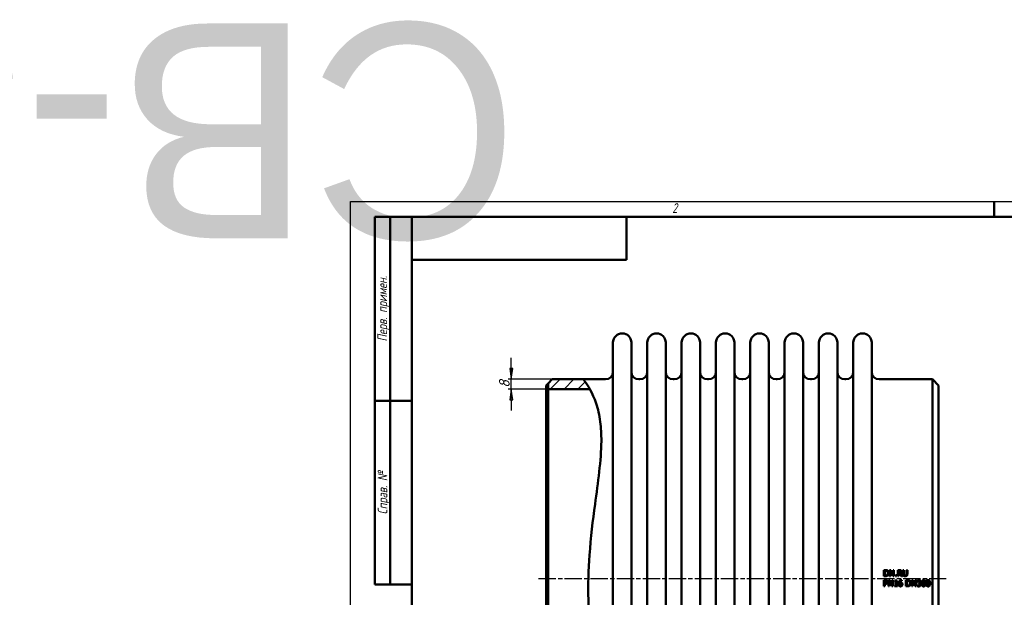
# Model space of a CAD drawing. Header units: millimetres. Extents: x -1073 to 6837, y -174 to 891.
# Tile 3 of 6: x -270 to 533, y 420 to 891. Entities that reach past the tile are written whole.
import ezdxf
from ezdxf.enums import TextEntityAlignment as Align

# ---------------------------------------------------------------- set-up
doc = ezdxf.new("R2018")
doc.units = ezdxf.units.MM
doc.header["$LTSCALE"] = 2.5
doc.linetypes.add('CHAIN', pattern=[0.7087, 0.4724, -0.0591, 0.1181, -0.0591])
for name, color, linetype, lineweight in [('Видимый контур (ГОСТ)', 7, 'Continuous', 50), ('Кромка (ГОСТ)', 7, 'Continuous', 50), ('Обозначение (ГОСТ)', 7, 'Continuous', 25), ('Осевая линия (ГОСТ)', 7, 'Continuous', 25), ('Размер (ГОСТ)', 7, 'Continuous', 25), ('Штриховка (ГОСТ)', 7, 'Continuous', 18), ('Эскизная геометрия (ГОСТ)', 7, 'Continuous', 50)]:
    doc.layers.add(name, color=color, linetype=linetype, lineweight=lineweight)
doc.styles.add('Альтернативный текст (ГОСТ)', font='arial.ttf', dxfattribs={"width": 0.8})
doc.styles.add('Обычный текст (ГОСТ)', font='GOST Common Italic.ttf')
doc.dimstyles.new('Обычный (ГОСТ)', dxfattribs={"dimscale": 2.5, "dimtxt": 3.5, "dimasz": 3.5, "dimexe": 1, "dimexo": 0, "dimgap": 0.5, "dimtad": 1, "dimtxsty": 'Обычный текст (ГОСТ)', "dimblk": 'Filled-1', "dimcen": 0.09, "dimdle": 15, "dimclrd": 256, "dimclre": 256, "dimclrt": 256, "dimazin": 2, "dimtfac": 0.714286, "dimtdec": 3, "dimtmove": 0, "dimatfit": 3, "dimfxl": 1, "dimtolj": 1, "dimlwd": 25, "dimlwe": 25, "dimarcsym": 0})

# ---------------------------------------------------------------- blocks, each defined once
blk = doc.blocks.new('Рамки ГОСТ - Рамка')
at = {"layer": 'Кромка (ГОСТ)', "lineweight": 25}
for p, q in [((0, 0), (0, 297)), ((0, 297), (420, 297))]:
    blk.add_line(p, q, dxfattribs=at)
at = {"layer": 'Кромка (ГОСТ)'}
for p, q in [((210, 292), (210, 297)), ((415, 292), (20, 292)), ((20, 292), (20, 5))]:
    blk.add_line(p, q, dxfattribs=at)
at = {"layer": 'Кромка (ГОСТ)', "insert": (105, 296.5), "char_height": 3.17, "width": 5.2328, "attachment_point": 1, "style": 'Альтернативный текст (ГОСТ)'}
blk.add_mtext('\\fGOST Common|b0|i1;{\\H3.1700;2}', dxfattribs=at)
blk = doc.blocks.new('ГОСТ - Доп. графы 2')
at = {"layer": 'Эскизная геометрия (ГОСТ)'}
for p, q in [((-12, 0), (-12, 120)), ((-12, 120), (0, 120)), ((-7, 0), (-7, 120)), ((-12, 60), (0, 60)), ((0, 0), (-12, 0))]:
    blk.add_line(p, q, dxfattribs=at)
at = {"layer": 'Обозначение (ГОСТ)', "char_height": 3.17, "attachment_point": 5, "rotation": 90, "style": 'Альтернативный текст (ГОСТ)'}
for s, insert, width in [('\\fGOST Common|b0|i1;{\\H3.1700;Перв. примен.}', (-9.19, 90.05), 60.0143), ('\\fGOST Common|b0|i1;{\\H3.1700;Справ. №}', (-9.1, 30), 59.9357)]:
    blk.add_mtext(s, dxfattribs=dict(at, insert=insert, width=width))
at = {"layer": 'Обозначение (ГОСТ)', "lineweight": 30, "flags": 17}
for tag, p in [('Первичная_применяемость', (-3.65, 90.03)), ('Справочный_номер', (-3.55, 30.02))]:
    blk.add_attdef(tag, text='', height=3.17, rotation=90, dxfattribs=at).set_placement(p, align=Align.MIDDLE_CENTER)
blk = doc.blocks.new('ГОСТ - Доп. графы 3')
at = {"layer": 'Эскизная геометрия (ГОСТ)'}
for p, q in [((0, 0), (70, 0)), ((70, 0), (70, -14)), ((70, -14), (0, -14))]:
    blk.add_line(p, q, dxfattribs=at)
at = {"layer": 'Обозначение (ГОСТ)', "lineweight": 30}
blk.add_attdef('ОБОЗНАЧЕНИЕ', text='', height=5, rotation=180, dxfattribs=at).set_placement((34.94, -6.97), align=Align.MIDDLE_CENTER)
blk = doc.blocks.new('Filled-1')
at = {"color": 0}
for p, q in [((0, 0), (-1, 0.143)), ((-1, 0.143), (-1, -0.143)), ((-1, 0), (0, 0)), ((-1, -0.143), (0, 0))]:
    blk.add_line(p, q, dxfattribs=at)
at = {"color": 0, "flags": 128}
blk.add_lwpolyline([(-1, -0.143), (0, 0), (-1, 0.143), (-1, -0.143)], dxfattribs=at)
at = {"color": 0}
blk.add_solid([(-1, -0.143), (0, 0), (-1, 0.143), (-1, -0.143)], dxfattribs=at)
blk = doc.blocks.new('*D11')
at = {"layer": 'Defpoints', "color": 0, "linetype": 'Continuous', "transparency": 16777216}
for p in [(131.11, 597.52), (164.61, 597.52), (161.11, 589.52)]:
    blk.add_point(p, dxfattribs=at)
at = {"layer": 'Размер (ГОСТ)', "linetype": 'Continuous', "lineweight": 25, "transparency": 16777216}
for p, q in [((131.11, 606.27), (131.11, 615.02)), ((164.61, 597.52), (128.61, 597.52)), ((131.11, 589.52), (131.11, 597.52)), ((161.11, 589.52), (128.61, 589.52)), ((131.11, 580.77), (131.11, 572.02))]:
    blk.add_line(p, q, dxfattribs=at)
at = {"layer": 'Размер (ГОСТ)', "linetype": 'Continuous', "lineweight": 25, "transparency": 16777216, "xscale": 8.75, "yscale": 8.75, "zscale": 8.75}
for p, rotation in [((131.11, 597.52), 270), ((131.11, 589.52), 90)]:
    blk.add_blockref('Filled-1', p, dxfattribs=dict(at, rotation=rotation))
at = {"layer": 'Размер (ГОСТ)', "linetype": 'Continuous', "lineweight": 25, "transparency": 16777216, "insert": (121.11, 590.61), "char_height": 8.75, "attachment_point": 1, "rotation": 90, "style": 'Обычный текст (ГОСТ)'}
blk.add_mtext('\\A1;8', dxfattribs=at)

msp = doc.modelspace()

# ---------------------------------------------------------------- hatches: boundary and pattern name
at = {"layer": 'Штриховка (ГОСТ)'}
h = msp.add_hatch(dxfattribs=at)
h.set_pattern_fill('ANSI31', color=256, scale=63.5, style=0)
h.set_pattern_definition([(45, (0, 0), (-5.61266, 5.61266), [])])
edge = h.paths.add_edge_path()
edge.add_spline(control_points=[(189.893, 597.516), (190.101, 597.257), (190.413, 596.868), (192.31, 594.236), (193.711, 592.206), (195.229, 589.52)], knot_values=[0, 0, 0, 0, 2.5271025, 2.5271025, 5.1731968, 5.1731968, 5.1731968, 5.1731968], degree=3, periodic=0)
edge.add_line((195.229, 589.52), (195.231, 589.516))
edge.add_line((195.231, 589.516), (161.112, 589.516))
edge.add_line((161.112, 589.516), (161.112, 594.016))
edge.add_line((161.112, 594.016), (164.612, 597.516))
edge.add_line((164.612, 597.516), (189.893, 597.516))

# ---------------------------------------------------------------- linework, layer by layer
at = {"layer": 'Видимый контур (ГОСТ)'}
for p, q in [((214.112, 242.516), (214.112, 627.516)), ((229.112, 242.516), (229.112, 627.516)), ((242.112, 242.516), (242.112, 627.516)), ((257.112, 242.516), (257.112, 627.516)), ((270.112, 242.516), (270.112, 627.516)), ((285.112, 242.516), (285.112, 627.516)), ((298.112, 242.516), (298.112, 627.516)), ((313.112, 242.516), (313.112, 627.516)), ((326.112, 242.516), (326.112, 627.516)), ((341.112, 242.516), (341.112, 627.516)), ((354.112, 242.516), (354.112, 627.516)), ((369.112, 242.516), (369.112, 627.516)), ((382.112, 242.516), (382.112, 627.516)), ((397.112, 242.516), (397.112, 627.516)), ((410.112, 242.516), (410.112, 627.516)), ((425.112, 242.516), (425.112, 627.516)), ((161.112, 594.016), (164.612, 597.516)), ((164.612, 597.516), (189.893, 597.516)), ((189.893, 597.516), (208.112, 597.516)), ((235.112, 597.516), (236.112, 597.516)), ((263.112, 597.516), (264.112, 597.516)), ((291.112, 597.516), (292.112, 597.516)), ((319.112, 597.516), (320.112, 597.516)), ((347.112, 597.516), (348.112, 597.516)), ((375.112, 597.516), (376.112, 597.516)), ((403.112, 597.516), (404.112, 597.516)), ((431.112, 597.516), (474.612, 597.516)), ((474.612, 272.516), (474.612, 597.516)), ((479.612, 592.516), (474.612, 597.516)), ((159.612, 592.516), (161.112, 594.016)), ((159.612, 277.516), (159.612, 592.516)), ((161.112, 594.016), (161.112, 276.016)), ((195.231, 589.516), (161.112, 589.516)), ((479.612, 592.516), (479.612, 277.516)), ((435.03, 441.875), (435.03, 436.875)), ((435.03, 441.875), (436.168, 441.875)), ((439.693, 441.875), (440.637, 441.875)), ((439.693, 441.875), (439.693, 436.875)), ((442.651, 437.917), (440.637, 441.875)), ((442.651, 441.875), (442.651, 437.917)), ((442.651, 441.875), (443.271, 441.875)), ((443.271, 436.875), (443.271, 441.875)), ((446.367, 441.875), (446.367, 436.875)), ((446.367, 441.875), (447.655, 441.875)), ((450.573, 441.875), (451.237, 441.875)), ((450.573, 441.875), (450.573, 438.756)), ((451.237, 438.756), (451.237, 441.875)), ((453.526, 441.875), (453.526, 438.739)), ((453.526, 441.875), (454.191, 441.875)), ((454.191, 438.756), (454.191, 441.875)), ((436.18, 436.875), (435.03, 436.875)), ((435.694, 437.451), (435.694, 441.3)), ((436.201, 441.3), (435.694, 441.3)), ((435.694, 437.451), (436.201, 437.451)), ((440.313, 436.875), (439.693, 436.875)), ((440.313, 436.875), (440.313, 441.187)), ((440.313, 441.187), (442.526, 436.875)), ((443.271, 436.875), (442.526, 436.875)), ((444.414, 437.832), (445.216, 437.832)), ((444.414, 437.832), (444.414, 436.875)), ((445.216, 436.875), (444.414, 436.875)), ((444.697, 433.659), (445.216, 433.659)), ((445.216, 436.875), (445.216, 437.832)), ((445.216, 429.154), (445.216, 433.659)), ((447.031, 436.875), (446.367, 436.875)), ((447.031, 439.42), (447.031, 441.3)), ((447.692, 441.3), (447.031, 441.3)), ((447.031, 439.42), (447.615, 439.42)), ((447.031, 436.875), (447.031, 438.865)), ((447.793, 438.865), (447.031, 438.865)), ((447.793, 438.865), (449.373, 436.875)), ((450.236, 436.875), (448.458, 439.051)), ((450.236, 436.875), (449.373, 436.875)), ((449.75, 433.023), (449.75, 433.667)), ((435.03, 433.643), (436.286, 433.643)), ((435.03, 433.643), (435.03, 428.643)), ((435.694, 428.643), (435.03, 428.643)), ((436.245, 433.068), (435.694, 433.068)), ((435.694, 431.074), (435.694, 433.068)), ((435.694, 431.074), (436.148, 431.074)), ((436.257, 430.507), (435.694, 430.507)), ((435.694, 428.643), (435.694, 430.507)), ((438.822, 433.643), (438.822, 428.643)), ((438.822, 433.643), (439.766, 433.643)), ((439.442, 428.643), (438.822, 428.643)), ((439.442, 432.954), (441.654, 428.643)), ((439.442, 428.643), (439.442, 432.954)), ((441.78, 429.684), (439.766, 433.643)), ((442.4, 428.643), (441.654, 428.643)), ((441.78, 433.643), (442.4, 433.643)), ((441.78, 433.643), (441.78, 429.684)), ((442.4, 428.643), (442.4, 433.643)), ((443.664, 432.962), (443.664, 432.505)), ((444.572, 432.505), (443.664, 432.505)), ((443.664, 429.154), (444.572, 429.154)), ((443.664, 429.154), (443.664, 428.643)), ((446.103, 428.643), (443.664, 428.643)), ((444.572, 432.505), (444.572, 429.154)), ((445.216, 429.154), (446.103, 429.154)), ((446.103, 428.643), (446.103, 429.154)), ((449.75, 433.023), (449.722, 433.023)), ((453.064, 433.643), (454.203, 433.643)), ((453.064, 433.643), (453.064, 428.643)), ((454.215, 428.643), (453.064, 428.643)), ((454.235, 433.068), (453.729, 433.068)), ((453.729, 429.218), (453.729, 433.068)), ((453.729, 429.218), (454.235, 429.218)), ((457.728, 433.643), (457.728, 428.643)), ((457.728, 433.643), (458.672, 433.643)), ((458.348, 428.643), (457.728, 428.643)), ((458.348, 432.954), (460.56, 428.643)), ((458.348, 428.643), (458.348, 432.954)), ((460.686, 429.684), (458.672, 433.643)), ((461.306, 428.643), (460.56, 428.643)), ((460.686, 433.643), (461.306, 433.643)), ((460.686, 433.643), (460.686, 429.684)), ((461.306, 428.643), (461.306, 433.643)), ((462.137, 429.555), (462.137, 428.846)), ((462.137, 429.555), (462.185, 429.555)), ((462.274, 433.441), (462.274, 432.731)), ((462.315, 432.731), (462.274, 432.731)), ((463.158, 431.633), (463.158, 431.078)), ((463.158, 431.633), (463.381, 431.633)), ((463.441, 431.078), (463.158, 431.078)), ((464.154, 431.374), (464.154, 431.423))]:
    msp.add_line(p, q, dxfattribs=at)
for centre, radius, start, end in [((221.612, 627.516), 7.5, 0, 180), ((249.612, 627.516), 7.5, 0, 180), ((277.612, 627.516), 7.5, 0, 180), ((305.612, 627.516), 7.5, 0, 180), ((333.612, 627.516), 7.5, 0, 180), ((361.612, 627.516), 7.5, 0, 180), ((389.612, 627.516), 7.5, 0, 180), ((417.612, 627.516), 7.5, 0, 180), ((208.112, 603.516), 6, 270, 0), ((235.112, 603.516), 6, 180, 270), ((236.112, 603.516), 6, 270, 0), ((263.112, 603.516), 6, 180, 270), ((264.112, 603.516), 6, 270, 0), ((291.112, 603.516), 6, 180, 270), ((292.112, 603.516), 6, 270, 0), ((319.112, 603.516), 6, 180, 270), ((320.112, 603.516), 6, 270, 0), ((347.112, 603.516), 6, 180, 270), ((348.112, 603.516), 6, 270, 0), ((375.112, 603.516), 6, 180, 270), ((376.112, 603.516), 6, 270, 0), ((403.112, 603.516), 6, 180, 270), ((404.112, 603.516), 6, 270, 0), ((431.112, 603.516), 6, 180, 270)]:
    msp.add_arc(centre, radius, start, end, dxfattribs=at)
for points, knots in [([(189.893, 597.516), (189.893, 597.516), (190.413, 596.868), (193.425, 592.69), (197.494, 586.642), (201.876, 573.398), (203.038, 568.432), (204.371, 557.954), (204.652, 552.689), (204.47, 531.287), (201.862, 513.619), (197.686, 482.3), (195.97, 468.37), (194.107, 441.978), (193.769, 429.795), (194.278, 403.57), (195.32, 389.835), (198.721, 356.81), (201.397, 338.528), (202.415, 316.26), (202.354, 310.139), (200.726, 292.357), (197.583, 284.936), (193.768, 277.803), (192.407, 275.821), (190.461, 273.18), (189.893, 272.516), (189.893, 272.516)], [0, 0, 0, 0, 2.5271025, 2.5271025, 8.2115925, 8.2115925, 10.9552687, 10.9552687, 13.3155105, 13.3155105, 19.8175993, 19.8175993, 24.5702569, 24.5702569, 28.5944598, 28.5944598, 33.2578649, 33.2578649, 40.3387282, 40.3387282, 43.3877693, 43.3877693, 50.1541318, 50.1541318, 54.037925, 54.037925, 57.8867058, 57.8867058, 57.8867058, 57.8867058]), ([(436.168, 441.875), (436.551, 441.875), (436.959, 441.853), (437.423, 441.731), (437.705, 441.645), (437.959, 441.478)], [0, 0, 0, 0, 0.11474344, 0.11474344, 0.17007818, 0.17007818, 0.17007818, 0.17007818]), ([(447.655, 441.875), (447.885, 441.875), (448.146, 441.866), (448.418, 441.822), (448.525, 441.804), (448.753, 441.714), (448.842, 441.667), (448.928, 441.612)], [0, 0, 0, 0, 0.068809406, 0.068809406, 0.082113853, 0.082113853, 0.091472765, 0.091472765, 0.091472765, 0.091472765]), ([(437.951, 437.277), (437.715, 437.128), (437.46, 437.016), (437.032, 436.925), (436.737, 436.875), (436.18, 436.875)], [0, 0, 0, 0, 0.08363635, 0.08363635, 0.13137102, 0.13137102, 0.13137102, 0.13137102]), ([(437.522, 441), (437.349, 441.102), (437.166, 441.177), (436.845, 441.256), (436.612, 441.3), (436.201, 441.3)], [0, 0, 0, 0, 0.059981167, 0.059981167, 0.099355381, 0.099355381, 0.099355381, 0.099355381]), ([(436.201, 437.451), (436.456, 437.451), (436.726, 437.469), (437.033, 437.534), (437.153, 437.561), (437.397, 437.666), (437.492, 437.72), (437.582, 437.783)], [0, 0, 0, 0, 0.07664755, 0.07664755, 0.09394151, 0.09394151, 0.10620932, 0.10620932, 0.10620932, 0.10620932]), ([(438.279, 439.38), (438.279, 439.672), (438.242, 439.973), (438.078, 440.402), (437.998, 440.547), (437.788, 440.806), (437.664, 440.913), (437.522, 441)], [0, 0, 0, 0, 0.08792006, 0.08792006, 0.13777371, 0.13777371, 0.18763883, 0.18763883, 0.18763883, 0.18763883]), ([(437.582, 437.783), (437.744, 437.892), (437.88, 438.028), (438.11, 438.379), (438.173, 438.568), (438.26, 438.93), (438.279, 439.159), (438.279, 439.38)], [0, 0, 0, 0, 0.05856923, 0.05856923, 0.12605131, 0.12605131, 0.22465391, 0.22465391, 0.22465391, 0.22465391]), ([(438.972, 439.371), (438.972, 439.016), (438.916, 438.668), (438.7, 438.122), (438.582, 437.913), (438.302, 437.553), (438.139, 437.401), (437.951, 437.277)], [0, 0, 0, 0, 0.1066342, 0.1066342, 0.17603965, 0.17603965, 0.24381828, 0.24381828, 0.24381828, 0.24381828]), ([(437.959, 441.478), (438.201, 441.318), (438.403, 441.118), (438.669, 440.718), (438.788, 440.502), (438.943, 439.93), (438.972, 439.649), (438.972, 439.371)], [0, 0, 0, 0, 0.08703254, 0.08703254, 0.14412692, 0.14412692, 0.19447298, 0.19447298, 0.19447298, 0.19447298]), ([(443.664, 432.962), (443.878, 432.962), (444.097, 432.981), (444.391, 433.081), (444.453, 433.127), (444.53, 433.191), (444.569, 433.24), (444.628, 433.346), (444.649, 433.402), (444.682, 433.523), (444.692, 433.592), (444.697, 433.659)], [0, 0, 0, 0, 0.06412369, 0.06412369, 0.10704989, 0.10704989, 0.1813391, 0.1813391, 0.24997709, 0.24997709, 0.32939378, 0.32939378, 0.32939378, 0.32939378]), ([(447.489, 432.93), (447.634, 433.133), (447.811, 433.299), (448.151, 433.51), (448.322, 433.598), (448.758, 433.714), (448.971, 433.736), (449.183, 433.736)], [0, 0, 0, 0, 0.07464925, 0.07464925, 0.12002932, 0.12002932, 0.16025514, 0.16025514, 0.16025514, 0.16025514]), ([(447.615, 439.42), (447.786, 439.42), (447.963, 439.434), (448.166, 439.478), (448.249, 439.498), (448.408, 439.583), (448.466, 439.627), (448.518, 439.679)], [0, 0, 0, 0, 0.051494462, 0.051494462, 0.062086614, 0.062086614, 0.069427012, 0.069427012, 0.069427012, 0.069427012]), ([(448.486, 441.13), (448.393, 441.191), (448.29, 441.231), (448.06, 441.284), (447.901, 441.3), (447.692, 441.3)], [0, 0, 0, 0, 0.033325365, 0.033325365, 0.07093331, 0.07093331, 0.07093331, 0.07093331]), ([(449.495, 440.518), (449.495, 440.307), (449.464, 440.098), (449.35, 439.814), (449.27, 439.641), (449.01, 439.37), (448.914, 439.293), (448.699, 439.155), (448.581, 439.097), (448.458, 439.051)], [0, 0, 0, 0, 0.06330903, 0.06330903, 0.09183481, 0.09183481, 0.10584417, 0.10584417, 0.12075867, 0.12075867, 0.12075867, 0.12075867]), ([(448.802, 440.465), (448.802, 440.59), (448.783, 440.714), (448.715, 440.877), (448.685, 440.936), (448.592, 441.048), (448.542, 441.092), (448.486, 441.13)], [0, 0, 0, 0, 0.037338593, 0.037338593, 0.053084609, 0.053084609, 0.066758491, 0.066758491, 0.066758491, 0.066758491]), ([(448.518, 439.679), (448.599, 439.756), (448.662, 439.845), (448.737, 440.013), (448.761, 440.091), (448.795, 440.277), (448.802, 440.372), (448.802, 440.465)], [0, 0, 0, 0, 0.033330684, 0.033330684, 0.055279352, 0.055279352, 0.076885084, 0.076885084, 0.076885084, 0.076885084]), ([(448.928, 441.612), (449.071, 441.52), (449.192, 441.404), (449.373, 441.14), (449.417, 441.028), (449.481, 440.798), (449.495, 440.657), (449.495, 440.518)], [0, 0, 0, 0, 0.05110234, 0.05110234, 0.09632656, 0.09632656, 0.15877436, 0.15877436, 0.15877436, 0.15877436]), ([(449.183, 433.736), (449.287, 433.736), (449.392, 433.732), (449.546, 433.714), (449.648, 433.701), (449.75, 433.667)], [0, 0, 0, 0, 0.03113558, 0.03113558, 0.046641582, 0.046641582, 0.046641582, 0.046641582]), ([(451.051, 437.232), (450.914, 437.366), (450.809, 437.522), (450.671, 437.853), (450.573, 438.164), (450.573, 438.756)], [0, 0, 0, 0, 0.05743712, 0.05743712, 0.10763161, 0.10763161, 0.10763161, 0.10763161]), ([(452.38, 436.77), (452.121, 436.77), (451.854, 436.8), (451.517, 436.918), (451.412, 436.964), (451.213, 437.088), (451.128, 437.155), (451.051, 437.232)], [0, 0, 0, 0, 0.07747912, 0.07747912, 0.10688247, 0.10688247, 0.13251228, 0.13251228, 0.13251228, 0.13251228]), ([(451.237, 438.756), (451.237, 438.576), (451.246, 438.375), (451.287, 438.143), (451.304, 438.058), (451.371, 437.885), (451.408, 437.814), (451.452, 437.747)], [0, 0, 0, 0, 0.053834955, 0.053834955, 0.070571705, 0.070571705, 0.083377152, 0.083377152, 0.083377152, 0.083377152]), ([(451.452, 437.747), (451.513, 437.654), (451.589, 437.577), (451.797, 437.438), (451.916, 437.399), (452.126, 437.348), (452.254, 437.337), (452.38, 437.337)], [0, 0, 0, 0, 0.03318833, 0.03318833, 0.07501004, 0.07501004, 0.13309336, 0.13309336, 0.13309336, 0.13309336]), ([(452.38, 437.337), (452.567, 437.337), (452.754, 437.365), (452.983, 437.461), (453.065, 437.5), (453.212, 437.618), (453.266, 437.678), (453.312, 437.747)], [0, 0, 0, 0, 0.05630904, 0.05630904, 0.074135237, 0.074135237, 0.087847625, 0.087847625, 0.087847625, 0.087847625]), ([(453.713, 437.232), (453.567, 437.089), (453.4, 436.98), (453.063, 436.844), (452.812, 436.77), (452.38, 436.77)], [0, 0, 0, 0, 0.06113108, 0.06113108, 0.10911118, 0.10911118, 0.10911118, 0.10911118]), ([(453.312, 437.747), (453.395, 437.872), (453.45, 438.01), (453.497, 438.243), (453.526, 438.419), (453.526, 438.739)], [0, 0, 0, 0, 0.045202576, 0.045202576, 0.071507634, 0.071507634, 0.071507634, 0.071507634]), ([(454.191, 438.756), (454.191, 438.486), (454.17, 438.2), (454.077, 437.818), (454.034, 437.686), (453.893, 437.432), (453.811, 437.326), (453.713, 437.232)], [0, 0, 0, 0, 0.08094, 0.08094, 0.11777788, 0.11777788, 0.14989497, 0.14989497, 0.14989497, 0.14989497]), ([(462.274, 433.441), (462.441, 433.53), (462.656, 433.599), (462.992, 433.685), (463.262, 433.748), (463.579, 433.748)], [0, 0, 0, 0, 0.056746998, 0.056746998, 0.090511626, 0.090511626, 0.090511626, 0.090511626]), ([(463.579, 433.748), (463.776, 433.748), (463.983, 433.731), (464.317, 433.64), (464.477, 433.575), (464.633, 433.465)], [0, 0, 0, 0, 0.05895231, 0.05895231, 0.10376717, 0.10376717, 0.10376717, 0.10376717]), ([(465.844, 431.139), (465.844, 431.593), (465.877, 432.105), (466.086, 432.876), (466.198, 433.072), (466.386, 433.335), (466.506, 433.451), (466.763, 433.611), (466.884, 433.661), (467.153, 433.73), (467.299, 433.744), (467.445, 433.744)], [0, 0, 0, 0, 0.13619233, 0.13619233, 0.23847324, 0.23847324, 0.3518096, 0.3518096, 0.44000268, 0.44000268, 0.53699736, 0.53699736, 0.53699736, 0.53699736]), ([(467.445, 433.744), (467.647, 433.744), (467.849, 433.715), (468.19, 433.577), (468.324, 433.488), (468.54, 433.274), (468.641, 433.14), (468.862, 432.681), (468.936, 432.373), (469.025, 431.774), (469.041, 431.452), (469.041, 431.143)], [0, 0, 0, 0, 0.06078576, 0.06078576, 0.11014057, 0.11014057, 0.15190609, 0.15190609, 0.21032931, 0.21032931, 0.2712762, 0.2712762, 0.2712762, 0.2712762]), ([(469.596, 431.139), (469.596, 431.593), (469.629, 432.105), (469.838, 432.876), (469.95, 433.072), (470.138, 433.335), (470.258, 433.451), (470.515, 433.611), (470.636, 433.661), (470.905, 433.73), (471.051, 433.744), (471.197, 433.744)], [0, 0, 0, 0, 0.13619233, 0.13619233, 0.23847324, 0.23847324, 0.3518096, 0.3518096, 0.44000268, 0.44000268, 0.53699736, 0.53699736, 0.53699736, 0.53699736]), ([(471.197, 433.744), (471.399, 433.744), (471.601, 433.715), (471.942, 433.577), (472.076, 433.488), (472.292, 433.274), (472.393, 433.14), (472.614, 432.681), (472.688, 432.373), (472.777, 431.774), (472.793, 431.452), (472.793, 431.143)], [0, 0, 0, 0, 0.06078576, 0.06078576, 0.11014057, 0.11014057, 0.15190609, 0.15190609, 0.21032931, 0.21032931, 0.2712762, 0.2712762, 0.2712762, 0.2712762]), ([(436.148, 431.074), (436.376, 431.074), (436.611, 431.089), (436.849, 431.151), (436.936, 431.177), (437.098, 431.269), (437.159, 431.317), (437.214, 431.374)], [0, 0, 0, 0, 0.068295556, 0.068295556, 0.084980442, 0.084980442, 0.097057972, 0.097057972, 0.097057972, 0.097057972]), ([(437.137, 432.877), (437.036, 432.944), (436.924, 432.989), (436.618, 433.061), (436.388, 433.068), (436.245, 433.068)], [0, 0, 0, 0, 0.036331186, 0.036331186, 0.09438701, 0.09438701, 0.09438701, 0.09438701]), ([(437.752, 431.026), (437.588, 430.864), (437.398, 430.741), (437.036, 430.595), (436.762, 430.507), (436.257, 430.507)], [0, 0, 0, 0, 0.06912956, 0.06912956, 0.11735068, 0.11735068, 0.11735068, 0.11735068]), ([(436.286, 433.643), (436.532, 433.643), (436.803, 433.626), (437.183, 433.538), (437.389, 433.474), (437.594, 433.331)], [0, 0, 0, 0, 0.07387197, 0.07387197, 0.11666222, 0.11666222, 0.11666222, 0.11666222]), ([(437.497, 432.116), (437.497, 432.257), (437.477, 432.399), (437.395, 432.601), (437.357, 432.665), (437.259, 432.784), (437.201, 432.834), (437.137, 432.877)], [0, 0, 0, 0, 0.042343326, 0.042343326, 0.065313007, 0.065313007, 0.0886405, 0.0886405, 0.0886405, 0.0886405]), ([(437.214, 431.374), (437.302, 431.462), (437.374, 431.563), (437.462, 431.777), (437.497, 431.913), (437.497, 432.116)], [0, 0, 0, 0, 0.037444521, 0.037444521, 0.069296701, 0.069296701, 0.069296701, 0.069296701]), ([(437.594, 433.331), (437.746, 433.228), (437.873, 433.1), (438.064, 432.807), (438.109, 432.681), (438.175, 432.437), (438.19, 432.286), (438.19, 432.136)], [0, 0, 0, 0, 0.05500437, 0.05500437, 0.10503094, 0.10503094, 0.17789975, 0.17789975, 0.17789975, 0.17789975]), ([(438.19, 432.136), (438.19, 431.931), (438.155, 431.732), (438.051, 431.458), (438.007, 431.36), (437.888, 431.175), (437.825, 431.096), (437.752, 431.026)], [0, 0, 0, 0, 0.06149986, 0.06149986, 0.08788984, 0.08788984, 0.1102386, 0.1102386, 0.1102386, 0.1102386]), ([(446.942, 430.839), (446.942, 431.176), (446.969, 431.518), (447.078, 432.045), (447.134, 432.24), (447.286, 432.606), (447.377, 432.774), (447.489, 432.93)], [0, 0, 0, 0, 0.10096368, 0.10096368, 0.16146258, 0.16146258, 0.21826505, 0.21826505, 0.21826505, 0.21826505]), ([(447.493, 428.992), (447.365, 429.126), (447.266, 429.285), (447.128, 429.59), (447.055, 429.78), (446.958, 430.316), (446.942, 430.583), (446.942, 430.839)], [0, 0, 0, 0, 0.05572447, 0.05572447, 0.10049471, 0.10049471, 0.14038426, 0.14038426, 0.14038426, 0.14038426]), ([(448.595, 428.538), (448.385, 428.538), (448.178, 428.571), (447.915, 428.678), (447.822, 428.722), (447.637, 428.851), (447.562, 428.918), (447.493, 428.992)], [0, 0, 0, 0, 0.06317696, 0.06317696, 0.08514204, 0.08514204, 0.10287542, 0.10287542, 0.10287542, 0.10287542]), ([(447.631, 431.005), (447.628, 430.958), (447.626, 430.911), (447.622, 430.846), (447.619, 430.788), (447.619, 430.689)], [0, 0, 0, 0, 0.014135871, 0.014135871, 0.019726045, 0.019726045, 0.019726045, 0.019726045]), ([(447.619, 430.689), (447.619, 430.446), (447.635, 430.17), (447.731, 429.8), (447.779, 429.684), (447.86, 429.521), (447.911, 429.438), (447.975, 429.368)], [0, 0, 0, 0, 0.07288016, 0.07288016, 0.11434148, 0.11434148, 0.15885664, 0.15885664, 0.15885664, 0.15885664]), ([(449.094, 433.157), (448.903, 433.157), (448.715, 433.127), (448.388, 432.993), (448.256, 432.905), (448.03, 432.683), (447.923, 432.54), (447.715, 432.079), (447.656, 431.777), (447.631, 431.488)], [0, 0, 0, 0, 0.05724015, 0.05724015, 0.10589408, 0.10589408, 0.1522801, 0.1522801, 0.21502977, 0.21502977, 0.21502977, 0.21502977]), ([(447.631, 431.488), (447.781, 431.592), (447.942, 431.679), (448.204, 431.775), (448.39, 431.836), (448.672, 431.836)], [0, 0, 0, 0, 0.054957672, 0.054957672, 0.083722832, 0.083722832, 0.083722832, 0.083722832]), ([(448.522, 431.281), (448.367, 431.281), (448.215, 431.258), (447.97, 431.179), (447.819, 431.122), (447.631, 431.005)], [0, 0, 0, 0, 0.046668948, 0.046668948, 0.077017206, 0.077017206, 0.077017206, 0.077017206]), ([(447.975, 429.368), (448.049, 429.286), (448.135, 429.212), (448.3, 429.132), (448.366, 429.114), (448.473, 429.091), (448.536, 429.085), (448.599, 429.085)], [0, 0, 0, 0, 0.033118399, 0.033118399, 0.05496439, 0.05496439, 0.085233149, 0.085233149, 0.085233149, 0.085233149]), ([(449.163, 431.107), (449.087, 431.166), (449.003, 431.209), (448.825, 431.259), (448.684, 431.281), (448.522, 431.281)], [0, 0, 0, 0, 0.028800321, 0.028800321, 0.055595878, 0.055595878, 0.055595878, 0.055595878]), ([(449.714, 429.008), (449.578, 428.868), (449.424, 428.754), (449.172, 428.639), (449.07, 428.599), (448.826, 428.548), (448.711, 428.538), (448.595, 428.538)], [0, 0, 0, 0, 0.05840446, 0.05840446, 0.08315384, 0.08315384, 0.10443627, 0.10443627, 0.10443627, 0.10443627]), ([(448.599, 429.085), (448.719, 429.085), (448.838, 429.104), (449.044, 429.189), (449.128, 429.245), (449.299, 429.412), (449.357, 429.513), (449.434, 429.695), (449.46, 429.793), (449.496, 430.004), (449.503, 430.121), (449.503, 430.235)], [0, 0, 0, 0, 0.03603266, 0.03603266, 0.06691921, 0.06691921, 0.10758931, 0.10758931, 0.14879619, 0.14879619, 0.19602369, 0.19602369, 0.19602369, 0.19602369]), ([(448.672, 431.836), (448.841, 431.836), (449.019, 431.821), (449.256, 431.758), (449.415, 431.708), (449.641, 431.54)], [0, 0, 0, 0, 0.050741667, 0.050741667, 0.073388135, 0.073388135, 0.073388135, 0.073388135]), ([(449.722, 433.023), (449.649, 433.061), (449.552, 433.091), (449.407, 433.127), (449.281, 433.157), (449.094, 433.157)], [0, 0, 0, 0, 0.024477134, 0.024477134, 0.038135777, 0.038135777, 0.038135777, 0.038135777]), ([(449.503, 430.235), (449.503, 430.397), (449.486, 430.571), (449.412, 430.781), (449.38, 430.855), (449.279, 430.998), (449.225, 431.056), (449.163, 431.107)], [0, 0, 0, 0, 0.048604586, 0.048604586, 0.066639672, 0.066639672, 0.081780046, 0.081780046, 0.081780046, 0.081780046]), ([(449.641, 431.54), (449.775, 431.439), (449.886, 431.317), (450.054, 431.03), (450.102, 430.886), (450.169, 430.596), (450.184, 430.429), (450.184, 430.264)], [0, 0, 0, 0, 0.05037387, 0.05037387, 0.09997717, 0.09997717, 0.16203018, 0.16203018, 0.16203018, 0.16203018]), ([(450.184, 430.264), (450.184, 430.041), (450.152, 429.823), (450.045, 429.518), (449.995, 429.4), (449.864, 429.182), (449.794, 429.09), (449.714, 429.008)], [0, 0, 0, 0, 0.0667437, 0.0667437, 0.09698086, 0.09698086, 0.1220425, 0.1220425, 0.1220425, 0.1220425]), ([(454.203, 433.643), (454.586, 433.643), (454.996, 433.62), (455.458, 433.499), (455.74, 433.413), (455.994, 433.246)], [0, 0, 0, 0, 0.1149619, 0.1149619, 0.16972699, 0.16972699, 0.16972699, 0.16972699]), ([(455.986, 429.044), (455.763, 428.904), (455.522, 428.796), (455.067, 428.689), (454.748, 428.643), (454.215, 428.643)], [0, 0, 0, 0, 0.07912894, 0.07912894, 0.14018595, 0.14018595, 0.14018595, 0.14018595]), ([(455.556, 432.768), (455.379, 432.873), (455.19, 432.949), (454.866, 433.025), (454.637, 433.068), (454.235, 433.068)], [0, 0, 0, 0, 0.061745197, 0.061745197, 0.099963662, 0.099963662, 0.099963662, 0.099963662]), ([(454.235, 429.218), (454.491, 429.218), (454.761, 429.236), (455.068, 429.301), (455.188, 429.329), (455.432, 429.434), (455.527, 429.488), (455.617, 429.551)], [0, 0, 0, 0, 0.07659853, 0.07659853, 0.09405486, 0.09405486, 0.10637785, 0.10637785, 0.10637785, 0.10637785]), ([(456.314, 431.147), (456.314, 431.445), (456.276, 431.75), (456.108, 432.181), (456.027, 432.323), (455.819, 432.577), (455.696, 432.682), (455.556, 432.768)], [0, 0, 0, 0, 0.0893078, 0.0893078, 0.13860349, 0.13860349, 0.18755504, 0.18755504, 0.18755504, 0.18755504]), ([(455.617, 429.551), (455.779, 429.66), (455.915, 429.795), (456.145, 430.145), (456.207, 430.333), (456.295, 430.694), (456.314, 430.924), (456.314, 431.147)], [0, 0, 0, 0, 0.05858772, 0.05858772, 0.12573556, 0.12573556, 0.22683333, 0.22683333, 0.22683333, 0.22683333]), ([(457.007, 431.139), (457.007, 430.768), (456.946, 430.406), (456.725, 429.876), (456.613, 429.672), (456.327, 429.312), (456.168, 429.165), (455.986, 429.044)], [0, 0, 0, 0, 0.11130401, 0.11130401, 0.17214561, 0.17214561, 0.22717649, 0.22717649, 0.22717649, 0.22717649]), ([(455.994, 433.246), (456.235, 433.086), (456.437, 432.886), (456.706, 432.483), (456.826, 432.264), (456.979, 431.69), (457.007, 431.413), (457.007, 431.139)], [0, 0, 0, 0, 0.08692202, 0.08692202, 0.1451816, 0.1451816, 0.19508295, 0.19508295, 0.19508295, 0.19508295]), ([(463.502, 428.538), (463.25, 428.538), (463.002, 428.568), (462.602, 428.667), (462.357, 428.736), (462.137, 428.846)], [0, 0, 0, 0, 0.07550895, 0.07550895, 0.12363425, 0.12363425, 0.12363425, 0.12363425]), ([(462.185, 429.555), (462.345, 429.438), (462.548, 429.342), (462.854, 429.218), (463.119, 429.117), (463.462, 429.117)], [0, 0, 0, 0, 0.059510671, 0.059510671, 0.099739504, 0.099739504, 0.099739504, 0.099739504]), ([(462.809, 433.011), (462.714, 432.971), (462.616, 432.923), (462.456, 432.825), (462.384, 432.78), (462.315, 432.731)], [0, 0, 0, 0, 0.031044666, 0.031044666, 0.056394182, 0.056394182, 0.056394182, 0.056394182]), ([(463.526, 433.169), (463.404, 433.169), (463.283, 433.154), (463.118, 433.113), (462.984, 433.08), (462.809, 433.011)], [0, 0, 0, 0, 0.036801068, 0.036801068, 0.050912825, 0.050912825, 0.050912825, 0.050912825]), ([(463.381, 431.633), (463.552, 431.633), (463.726, 431.657), (464.001, 431.766), (464.102, 431.83), (464.245, 431.966), (464.296, 432.04), (464.355, 432.176), (464.371, 432.231), (464.393, 432.348), (464.398, 432.41), (464.398, 432.472)], [0, 0, 0, 0, 0.05152623, 0.05152623, 0.08881256, 0.08881256, 0.12105147, 0.12105147, 0.14122171, 0.14122171, 0.16314151, 0.16314151, 0.16314151, 0.16314151]), ([(464.195, 430.9), (464.112, 430.96), (464.018, 431), (463.817, 431.053), (463.653, 431.078), (463.441, 431.078)], [0, 0, 0, 0, 0.030750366, 0.030750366, 0.062624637, 0.062624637, 0.062624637, 0.062624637]), ([(463.462, 429.117), (463.602, 429.117), (463.74, 429.14), (463.907, 429.192), (463.982, 429.217), (464.122, 429.304), (464.174, 429.347), (464.219, 429.397)], [0, 0, 0, 0, 0.042254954, 0.042254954, 0.05235222, 0.05235222, 0.059335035, 0.059335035, 0.059335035, 0.059335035]), ([(464.734, 429), (464.604, 428.865), (464.451, 428.761), (464.163, 428.635), (464.043, 428.599), (463.782, 428.549), (463.642, 428.538), (463.502, 428.538)], [0, 0, 0, 0, 0.05634487, 0.05634487, 0.0942249, 0.0942249, 0.13590884, 0.13590884, 0.13590884, 0.13590884]), ([(464.134, 433.015), (464.049, 433.073), (463.955, 433.112), (463.806, 433.145), (463.694, 433.169), (463.526, 433.169)], [0, 0, 0, 0, 0.030894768, 0.030894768, 0.045864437, 0.045864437, 0.045864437, 0.045864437]), ([(464.398, 432.472), (464.398, 432.564), (464.385, 432.657), (464.32, 432.818), (464.28, 432.872), (464.223, 432.943), (464.181, 432.982), (464.134, 433.015)], [0, 0, 0, 0, 0.027694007, 0.027694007, 0.051804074, 0.051804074, 0.092237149, 0.092237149, 0.092237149, 0.092237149]), ([(465.078, 432.541), (465.078, 432.395), (465.053, 432.253), (464.956, 432.022), (464.889, 431.901), (464.685, 431.685), (464.591, 431.609), (464.382, 431.489), (464.272, 431.448), (464.154, 431.423)], [0, 0, 0, 0, 0.04392761, 0.04392761, 0.07508719, 0.07508719, 0.09637614, 0.09637614, 0.11743587, 0.11743587, 0.11743587, 0.11743587]), ([(464.154, 431.374), (464.269, 431.351), (464.384, 431.313), (464.543, 431.248), (464.676, 431.193), (464.827, 431.05)], [0, 0, 0, 0, 0.035149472, 0.035149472, 0.051695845, 0.051695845, 0.051695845, 0.051695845]), ([(464.495, 430.175), (464.495, 430.327), (464.476, 430.476), (464.407, 430.644), (464.377, 430.708), (464.29, 430.821), (464.246, 430.864), (464.195, 430.9)], [0, 0, 0, 0, 0.04557275, 0.04557275, 0.060496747, 0.060496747, 0.072012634, 0.072012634, 0.072012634, 0.072012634]), ([(464.219, 429.397), (464.304, 429.492), (464.372, 429.597), (464.447, 429.781), (464.495, 429.917), (464.495, 430.175)], [0, 0, 0, 0, 0.038141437, 0.038141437, 0.059452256, 0.059452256, 0.059452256, 0.059452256]), ([(464.633, 433.465), (464.748, 433.381), (464.846, 433.28), (464.985, 433.053), (465.019, 432.954), (465.067, 432.767), (465.078, 432.654), (465.078, 432.541)], [0, 0, 0, 0, 0.04279686, 0.04279686, 0.08000186, 0.08000186, 0.13241916, 0.13241916, 0.13241916, 0.13241916]), ([(465.175, 430.126), (465.175, 429.928), (465.146, 429.735), (465.049, 429.471), (465.003, 429.367), (464.876, 429.163), (464.809, 429.078), (464.734, 429)], [0, 0, 0, 0, 0.05932107, 0.05932107, 0.08431255, 0.08431255, 0.10503337, 0.10503337, 0.10503337, 0.10503337]), ([(464.827, 431.05), (464.914, 430.969), (464.983, 430.873), (465.1, 430.647), (465.127, 430.547), (465.166, 430.365), (465.175, 430.244), (465.175, 430.126)], [0, 0, 0, 0, 0.03567337, 0.03567337, 0.07618968, 0.07618968, 0.14629667, 0.14629667, 0.14629667, 0.14629667]), ([(467.445, 428.538), (467.239, 428.538), (467.033, 428.568), (466.692, 428.706), (466.559, 428.793), (466.323, 429.026), (466.23, 429.166), (466.037, 429.562), (465.964, 429.84), (465.863, 430.443), (465.844, 430.8), (465.844, 431.139)], [0, 0, 0, 0, 0.06180428, 0.06180428, 0.11041669, 0.11041669, 0.16116295, 0.16116295, 0.24306162, 0.24306162, 0.34559544, 0.34559544, 0.34559544, 0.34559544]), ([(466.699, 432.663), (466.623, 432.471), (466.584, 432.247), (466.552, 431.93), (466.525, 431.635), (466.525, 431.139)], [0, 0, 0, 0, 0.06187703, 0.06187703, 0.095635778, 0.095635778, 0.095635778, 0.095635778]), ([(466.525, 431.139), (466.525, 430.881), (466.531, 430.593), (466.564, 430.169), (466.591, 429.903), (466.695, 429.632)], [0, 0, 0, 0, 0.07735407, 0.07735407, 0.12727068, 0.12727068, 0.12727068, 0.12727068]), ([(466.695, 429.632), (466.738, 429.517), (466.797, 429.409), (466.964, 429.226), (467.045, 429.183), (467.138, 429.139), (467.194, 429.122), (467.314, 429.098), (467.38, 429.093), (467.445, 429.093)], [0, 0, 0, 0, 0.03672033, 0.03672033, 0.07431939, 0.07431939, 0.12268025, 0.12268025, 0.17677979, 0.17677979, 0.17677979, 0.17677979]), ([(467.445, 433.189), (467.335, 433.189), (467.225, 433.174), (467.061, 433.109), (466.986, 433.069), (466.865, 432.951), (466.827, 432.901), (466.756, 432.79), (466.725, 432.727), (466.699, 432.663)], [0, 0, 0, 0, 0.032835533, 0.032835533, 0.052826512, 0.052826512, 0.064654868, 0.064654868, 0.07775271, 0.07775271, 0.07775271, 0.07775271]), ([(468.178, 432.671), (468.134, 432.782), (468.073, 432.889), (467.91, 433.062), (467.833, 433.103), (467.736, 433.147), (467.683, 433.163), (467.568, 433.185), (467.506, 433.189), (467.445, 433.189)], [0, 0, 0, 0, 0.03607871, 0.03607871, 0.0712671, 0.0712671, 0.10917493, 0.10917493, 0.15123875, 0.15123875, 0.15123875, 0.15123875]), ([(469.041, 431.143), (469.041, 430.623), (468.997, 430.094), (468.78, 429.382), (468.679, 429.199), (468.483, 428.933), (468.363, 428.819), (468.109, 428.666), (467.992, 428.619), (467.731, 428.552), (467.587, 428.538), (467.445, 428.538)], [0, 0, 0, 0, 0.15600507, 0.15600507, 0.25275217, 0.25275217, 0.35429735, 0.35429735, 0.43070476, 0.43070476, 0.51666498, 0.51666498, 0.51666498, 0.51666498]), ([(467.445, 429.093), (467.553, 429.093), (467.662, 429.108), (467.826, 429.174), (467.9, 429.215), (468.019, 429.331), (468.058, 429.381), (468.127, 429.493), (468.157, 429.555), (468.182, 429.62)], [0, 0, 0, 0, 0.03254644, 0.03254644, 0.052953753, 0.052953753, 0.065324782, 0.065324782, 0.078894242, 0.078894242, 0.078894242, 0.078894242]), ([(468.36, 431.143), (468.36, 431.408), (468.352, 431.692), (468.31, 432.146), (468.275, 432.425), (468.178, 432.671)], [0, 0, 0, 0, 0.07962715, 0.07962715, 0.13667102, 0.13667102, 0.13667102, 0.13667102]), ([(468.182, 429.62), (468.253, 429.8), (468.292, 430.011), (468.333, 430.36), (468.36, 430.654), (468.36, 431.143)], [0, 0, 0, 0, 0.05819395, 0.05819395, 0.10591615, 0.10591615, 0.10591615, 0.10591615]), ([(471.197, 428.538), (470.991, 428.538), (470.785, 428.568), (470.444, 428.706), (470.311, 428.793), (470.075, 429.026), (469.982, 429.166), (469.789, 429.562), (469.716, 429.84), (469.615, 430.443), (469.596, 430.8), (469.596, 431.139)], [0, 0, 0, 0, 0.06180428, 0.06180428, 0.11041669, 0.11041669, 0.16116295, 0.16116295, 0.24306162, 0.24306162, 0.34559544, 0.34559544, 0.34559544, 0.34559544]), ([(470.451, 432.663), (470.375, 432.471), (470.336, 432.247), (470.304, 431.93), (470.277, 431.635), (470.277, 431.139)], [0, 0, 0, 0, 0.06187703, 0.06187703, 0.095635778, 0.095635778, 0.095635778, 0.095635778]), ([(470.277, 431.139), (470.277, 430.881), (470.283, 430.593), (470.316, 430.169), (470.343, 429.903), (470.447, 429.632)], [0, 0, 0, 0, 0.07735407, 0.07735407, 0.12727068, 0.12727068, 0.12727068, 0.12727068]), ([(470.447, 429.632), (470.49, 429.517), (470.549, 429.409), (470.716, 429.226), (470.797, 429.183), (470.89, 429.139), (470.946, 429.122), (471.066, 429.098), (471.132, 429.093), (471.197, 429.093)], [0, 0, 0, 0, 0.03672033, 0.03672033, 0.07431939, 0.07431939, 0.12268025, 0.12268025, 0.17677979, 0.17677979, 0.17677979, 0.17677979]), ([(471.197, 433.189), (471.087, 433.189), (470.977, 433.174), (470.813, 433.109), (470.738, 433.069), (470.617, 432.951), (470.579, 432.901), (470.508, 432.79), (470.477, 432.727), (470.451, 432.663)], [0, 0, 0, 0, 0.032835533, 0.032835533, 0.052826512, 0.052826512, 0.064654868, 0.064654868, 0.07775271, 0.07775271, 0.07775271, 0.07775271]), ([(471.93, 432.671), (471.886, 432.782), (471.825, 432.889), (471.662, 433.062), (471.585, 433.103), (471.488, 433.147), (471.435, 433.163), (471.32, 433.185), (471.258, 433.189), (471.197, 433.189)], [0, 0, 0, 0, 0.03607871, 0.03607871, 0.0712671, 0.0712671, 0.10917493, 0.10917493, 0.15123875, 0.15123875, 0.15123875, 0.15123875]), ([(472.793, 431.143), (472.793, 430.623), (472.749, 430.094), (472.532, 429.382), (472.431, 429.199), (472.235, 428.933), (472.115, 428.819), (471.861, 428.666), (471.744, 428.619), (471.483, 428.552), (471.339, 428.538), (471.197, 428.538)], [0, 0, 0, 0, 0.15600507, 0.15600507, 0.25275217, 0.25275217, 0.35429735, 0.35429735, 0.43070476, 0.43070476, 0.51666498, 0.51666498, 0.51666498, 0.51666498]), ([(471.197, 429.093), (471.305, 429.093), (471.414, 429.108), (471.578, 429.174), (471.653, 429.215), (471.771, 429.331), (471.81, 429.381), (471.879, 429.493), (471.909, 429.555), (471.934, 429.62)], [0, 0, 0, 0, 0.03254644, 0.03254644, 0.052953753, 0.052953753, 0.065324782, 0.065324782, 0.078894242, 0.078894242, 0.078894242, 0.078894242]), ([(472.112, 431.143), (472.112, 431.408), (472.104, 431.692), (472.062, 432.146), (472.027, 432.425), (471.93, 432.671)], [0, 0, 0, 0, 0.07962715, 0.07962715, 0.13667102, 0.13667102, 0.13667102, 0.13667102]), ([(471.934, 429.62), (472.005, 429.8), (472.044, 430.011), (472.085, 430.36), (472.112, 430.654), (472.112, 431.143)], [0, 0, 0, 0, 0.05819395, 0.05819395, 0.10591615, 0.10591615, 0.10591615, 0.10591615])]:
    msp.add_open_spline(points, degree=3, knots=knots, dxfattribs=at)
at = {"layer": 'Осевая линия (ГОСТ)', "linetype": 'CHAIN', "ltscale": 11.993792}
msp.add_line((153.362, 435.016), (485.862, 435.016), dxfattribs=at)

# ---------------------------------------------------------------- block references
ref = msp.add_blockref('ГОСТ - Доп. графы 3', (50, 730), dxfattribs=dict(xscale=2.5, yscale=2.5, zscale=2.5))
lines = msp.add_mtext('CB-3131-W', dxfattribs={"layer": 'Обозначение (ГОСТ)', "insert": (137.355, 712.581), "char_height": 175.3121, "attachment_point": 1, "rotation": 180})
ref.add_attrib('ОБОЗНАЧЕНИЕ', '', (137.355, 712.581)).embed_mtext(lines)
at = {"xscale": 2.5, "yscale": 2.5, "zscale": 2.5}
for name, p in [('Рамки ГОСТ - Рамка', (0, 0)), ('ГОСТ - Доп. графы 2', (50, 430))]:
    msp.add_blockref(name, p, dxfattribs=at)

# ---------------------------------------------------------------- dimensions: what is measured, and where the dimension line sits
at = {"layer": 'Размер (ГОСТ)', "linetype": 'Continuous', "lineweight": 25}
dim = msp.add_linear_dim(base=(131.112, 597.516), p1=(161.112, 589.516), p2=(164.612, 597.516), angle=90, dimstyle='Обычный (ГОСТ)', override={"dimgap": 0.5, "dimdec": 2, "dimtol": 0, "dimlim": 0, "dimtp": 0, "dimtm": 0, "dimtdec": 3, "dimtofl": 1, "dimatfit": 1}, dxfattribs=at)
dim.commit()
dim.dimension.update_dxf_attribs({"geometry": '*D11', "text_midpoint": (131.112, 593.516), "dimtype": 160})

doc.saveas('drawing.dxf')
